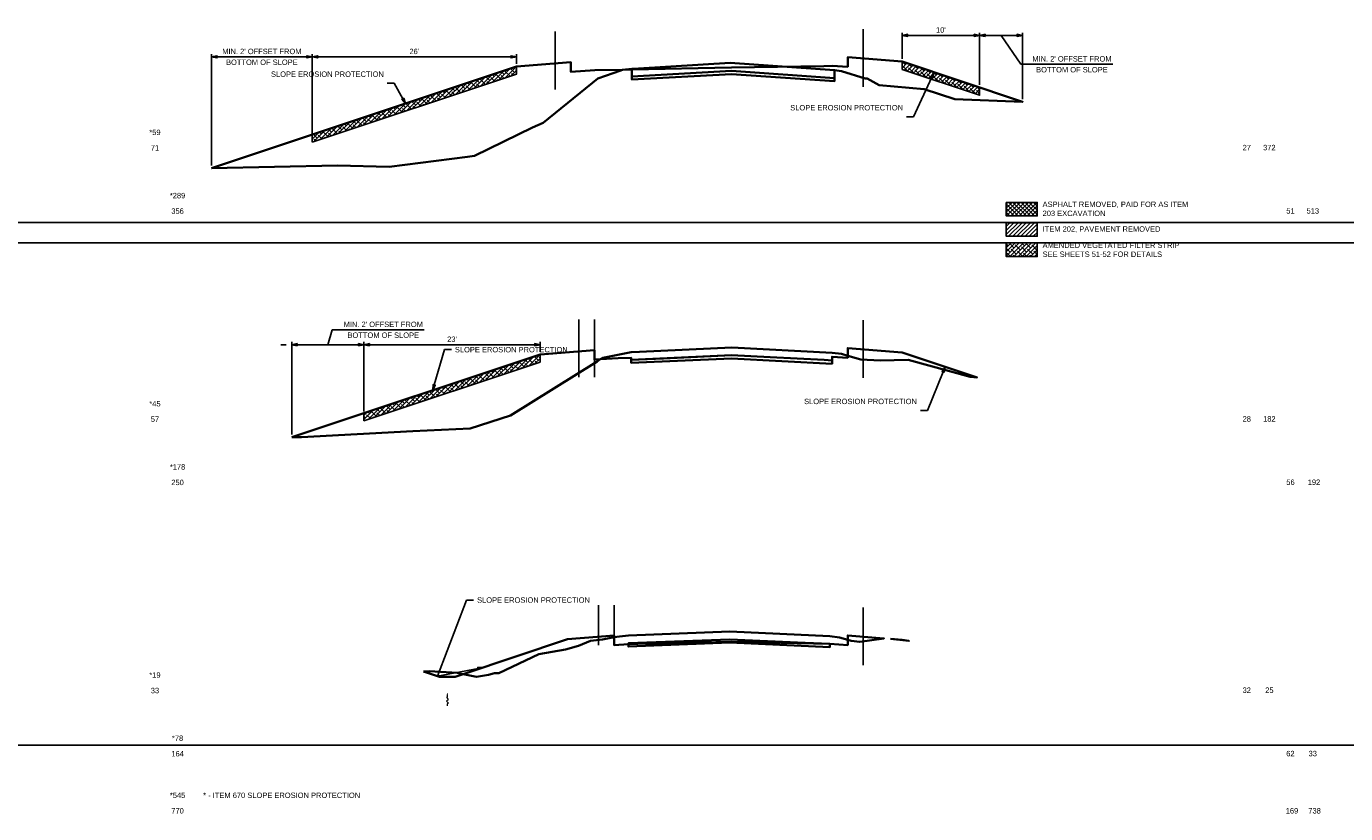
# Model space of a CAD drawing. Header units: feet. Extents: x 2296963 to 2300087, y 574586 to 575596.
# Tile 3 of 9: x 2298036 to 2298206, y 574600 to 574701. Entities that reach past the tile are written whole.
import ezdxf
from ezdxf import colors
from ezdxf.entities.mleader import LeaderData, LeaderLine
from ezdxf.enums import TextEntityAlignment as Align
from ezdxf.math import Vec2, Vec3

# ---------------------------------------------------------------- set-up
doc = ezdxf.new("R2010")
doc.units = ezdxf.units.FT
doc.header["$LTSCALE"] = 5
doc.header["$MEASUREMENT"] = 0
for name, color, linetype in [('DR_P_Flow_Arrow', 151, 'Continuous'), ('DR_P_Text', 7, 'Continuous'), ('SH_Text', 7, 'Continuous'), ('XS_P_Annotation', 7, 'Continuous'), ('XS_P_Finished_Grade_Seeded', 3, 'Continuous'), ('XS_P_Undercut', 230, 'Continuous'), ('XS_P_Undercut2', 230, 'Continuous')]:
    doc.layers.add(name, color=color, linetype=linetype)
doc.layers.add('SC_Scratch1', color=7, linetype='Continuous', plot=False)
doc.layers.add('VL_Cut_Volume', color=3, linetype='Continuous', lineweight=35, true_color=0x00ff00, plot=False)
doc.layers.add('VL_Fill_Volume', color=5, linetype='Continuous', lineweight=35, true_color=0x0000ff, plot=False)
doc.styles.add('Slanted-Normal', font='font31.shx', dxfattribs={"height": 0.14})
doc.dimstyles.new('Dec-0  Slanted', dxfattribs={"dimtxt": 0.14, "dimasz": 0.14, "dimexe": 0.07, "dimexo": 0.07, "dimgap": 0.07, "dimtad": 1, "dimdec": 0, "dimzin": 3, "dimdsep": 46, "dimtxsty": 'Slanted-Normal', "dimblk": 'Dim1', "dimcen": 0, "dimclrd": 95, "dimclre": 95, "dimclrt": 7, "dimaunit": 1, "dimadec": 5, "dimazin": 3, "dimtfac": 1, "dimtdec": 0, "dimtmove": 1, "dimatfit": 0, "dimldrblk": 'Dim1', "dimfxl": 1, "dimtolj": 1, "dimtzin": 0, "dimlwd": -1, "dimlwe": -1, "dimarcsym": 0})

# ---------------------------------------------------------------- blocks, each defined once
blk = doc.blocks.new('DFL-P')
at = {"layer": 'DR_P_Flow_Arrow', "color": 151, "linetype": 'Continuous', "lineweight": 13}
blk.add_open_spline([(-0.08, 0), (-0.081, 0), (-0.082, 0), (-0.083, 0), (-0.094, 0), (-0.105, 0.005), (-0.116, 0.008), (-0.123, 0.01), (-0.131, 0.013), (-0.137, 0.015), (-0.152, 0.02), (-0.165, -0.02), (-0.179, -0.022), (-0.195, -0.023), (-0.212, 0.018), (-0.228, 0.019), (-0.245, 0.021), (-0.266, -0.028), (-0.284, -0.022), (-0.29, -0.02), (-0.287, 0.001), (-0.295, 0.001), (-0.313, 0), (-0.332, 0), (-0.35, 0)], degree=3, knots=[0, 0, 0, 0, 0.009646, 0.009646, 0.009646, 0.112481, 0.112481, 0.112481, 0.179673, 0.179673, 0.179673, 0.350625, 0.350625, 0.350625, 0.544565, 0.544565, 0.544565, 0.756426, 0.756426, 0.756426, 0.832712, 0.832712, 0.832712, 1, 1, 1, 1], dxfattribs=at)
at = {"layer": 'DR_P_Flow_Arrow', "color": 151, "linetype": 'Continuous', "lineweight": 0, "extrusion": (0, 0, -1)}
blk.add_solid([(0.08, 0.021), (0, 0), (0.08, -0.021)], dxfattribs=at)
blk = doc.blocks.new('Dim1')
h = blk.add_hatch(color=4)
h.dxf.hatch_style = 1
h.paths.add_polyline_path([(0, 0), (-1, -0.2), (-1, 0.2)])
at = {"color": 4}
blk.add_lwpolyline([(0, 0), (-1, -0.2), (-1, 0.2), (0, 0)], dxfattribs=at)
blk = doc.blocks.new('*D949')
at = {"layer": 'Defpoints', "color": 0, "transparency": 16777216}
for p in [(2298073.16, 574697.48), (2298099.49, 574696.24), (2298073.16, 574687.13)]:
    blk.add_point(p, dxfattribs=at)
at = {"layer": 'SH_Text', "color": 95, "linetype": 'Continuous', "transparency": 16777216}
for p, q in [((2298073.16, 574687.48), (2298073.16, 574697.83)), ((2298099.49, 574696.59), (2298099.49, 574697.83)), ((2298098.79, 574697.48), (2298073.86, 574697.48))]:
    blk.add_line(p, q, dxfattribs=at)
at = {"layer": 'SH_Text', "color": 95, "transparency": 16777216, "xscale": 0.7000000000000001, "yscale": 0.7000000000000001, "zscale": 0.7000000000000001, "rotation": 180}
blk.add_blockref('Dim1', (2298073.16, 574697.48), dxfattribs=at)
at = {"layer": 'SH_Text', "color": 95, "transparency": 16777216, "xscale": 0.7000000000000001, "yscale": 0.7000000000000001, "zscale": 0.7000000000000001}
blk.add_blockref('Dim1', (2298099.49, 574697.48), dxfattribs=at)
at = {"layer": 'SH_Text', "color": 7, "transparency": 16777216, "insert": (2298086.32, 574698.18), "char_height": 0.7, "attachment_point": 5, "style": 'Slanted-Normal'}
blk.add_mtext("\\A1;26'", dxfattribs=at)
blk = doc.blocks.new('*D969')
at = {"layer": 'Defpoints', "color": 0, "transparency": 16777216}
for p in [(2298060.15, 574697.48), (2298073.16, 574687.46), (2298060.15, 574683.13)]:
    blk.add_point(p, dxfattribs=at)
at = {"layer": 'SH_Text', "color": 95, "linetype": 'Continuous', "transparency": 16777216}
for p, q in [((2298060.15, 574683.48), (2298060.15, 574697.83)), ((2298073.16, 574687.81), (2298073.16, 574697.83)), ((2298072.46, 574697.48), (2298060.85, 574697.48))]:
    blk.add_line(p, q, dxfattribs=at)
at = {"layer": 'SH_Text', "color": 95, "transparency": 16777216, "xscale": 0.7000000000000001, "yscale": 0.7000000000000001, "zscale": 0.7000000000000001, "rotation": 180}
blk.add_blockref('Dim1', (2298060.15, 574697.48), dxfattribs=at)
at = {"layer": 'SH_Text', "color": 95, "transparency": 16777216, "xscale": 0.7000000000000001, "yscale": 0.7000000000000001, "zscale": 0.7000000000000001}
blk.add_blockref('Dim1', (2298073.16, 574697.48), dxfattribs=at)
at = {"layer": 'SH_Text', "color": 7, "transparency": 16777216, "char_height": 0.7, "width": 12.4424, "attachment_point": 5, "style": 'Slanted-Normal'}
for s, insert in [("\\A1;MIN. 2' OFFSET FROM", (2298066.65, 574698.18)), ('\\A1;BOTTOM OF SLOPE', (2298066.65, 574696.78))]:
    blk.add_mtext(s, dxfattribs=dict(at, insert=insert))
blk = doc.blocks.new('*D992')
at = {"layer": 'Defpoints', "color": 0, "transparency": 16777216}
for p in [(2298079.82, 574660.35), (2298102.54, 574659.1), (2298079.82, 574651.38)]:
    blk.add_point(p, dxfattribs=at)
at = {"layer": 'SH_Text', "color": 95, "linetype": 'Continuous', "transparency": 16777216}
for p, q in [((2298079.82, 574651.73), (2298079.82, 574660.7)), ((2298102.54, 574659.45), (2298102.54, 574660.7)), ((2298101.84, 574660.35), (2298080.52, 574660.35))]:
    blk.add_line(p, q, dxfattribs=at)
at = {"layer": 'SH_Text', "color": 95, "transparency": 16777216, "xscale": 0.7000000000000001, "yscale": 0.7000000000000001, "zscale": 0.7000000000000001, "rotation": 180}
blk.add_blockref('Dim1', (2298079.82, 574660.35), dxfattribs=at)
at = {"layer": 'SH_Text', "color": 95, "transparency": 16777216, "xscale": 0.7000000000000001, "yscale": 0.7000000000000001, "zscale": 0.7000000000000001}
blk.add_blockref('Dim1', (2298102.54, 574660.35), dxfattribs=at)
at = {"layer": 'SH_Text', "color": 7, "transparency": 16777216, "insert": (2298091.18, 574661.05), "char_height": 0.7, "attachment_point": 5, "style": 'Slanted-Normal'}
blk.add_mtext("\\A1;23'", dxfattribs=at)
blk = doc.blocks.new('*D993')
at = {"layer": 'Defpoints', "color": 0, "transparency": 16777216}
for p in [(2298070.5, 574660.35), (2298079.82, 574651.38), (2298070.5, 574648.42)]:
    blk.add_point(p, dxfattribs=at)
at = {"layer": 'SH_Text', "color": 95, "linetype": 'Continuous', "transparency": 16777216}
for p, q in [((2298075.16, 574660.35), (2298075.74, 574662.27)), ((2298075.74, 574662.27), (2298087.57, 574662.27)), ((2298070.5, 574648.77), (2298070.5, 574660.7)), ((2298079.82, 574651.73), (2298079.82, 574660.7)), ((2298069.8, 574660.35), (2298069.1, 574660.35)), ((2298079.82, 574660.35), (2298070.5, 574660.35)), ((2298079.82, 574660.35), (2298070.5, 574660.35))]:
    blk.add_line(p, q, dxfattribs=at)
at = {"layer": 'SH_Text', "color": 95, "transparency": 16777216}
for p, q in [((2298071.2, 574660.35), (2298071.9, 574660.35)), ((2298079.12, 574660.35), (2298078.42, 574660.35))]:
    blk.add_line(p, q, dxfattribs=at)
at = {"layer": 'SH_Text', "color": 95, "transparency": 16777216, "xscale": 0.7000000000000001, "yscale": 0.7000000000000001, "zscale": 0.7000000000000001, "rotation": 180}
blk.add_blockref('Dim1', (2298070.5, 574660.35), dxfattribs=at)
at = {"layer": 'SH_Text', "color": 95, "transparency": 16777216, "xscale": 0.7000000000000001, "yscale": 0.7000000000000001, "zscale": 0.7000000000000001}
blk.add_blockref('Dim1', (2298079.82, 574660.35), dxfattribs=at)
at = {"layer": 'SH_Text', "color": 7, "transparency": 16777216, "char_height": 0.7, "width": 12.4424, "attachment_point": 5, "style": 'Slanted-Normal'}
for s, insert in [("\\A1;MIN. 2' OFFSET FROM", (2298082.31, 574662.97)), ('\\A1;BOTTOM OF SLOPE', (2298082.31, 574661.57))]:
    blk.add_mtext(s, dxfattribs=dict(at, insert=insert))
blk = doc.blocks.new('*D994')
at = {"layer": 'Defpoints', "color": 0, "transparency": 16777216}
for p in [(2298149.24, 574700.25), (2298149.24, 574696.87), (2298159.24, 574693.54)]:
    blk.add_point(p, dxfattribs=at)
at = {"layer": 'SH_Text', "color": 95, "linetype": 'Continuous', "transparency": 16777216}
for p, q in [((2298149.24, 574697.22), (2298149.24, 574700.6)), ((2298158.54, 574700.25), (2298149.94, 574700.25)), ((2298159.24, 574693.89), (2298159.24, 574700.6))]:
    blk.add_line(p, q, dxfattribs=at)
at = {"layer": 'SH_Text', "color": 95, "transparency": 16777216, "xscale": 0.7000000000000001, "yscale": 0.7000000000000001, "zscale": 0.7000000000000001, "rotation": 180}
blk.add_blockref('Dim1', (2298149.24, 574700.25), dxfattribs=at)
at = {"layer": 'SH_Text', "color": 95, "transparency": 16777216, "xscale": 0.7000000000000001, "yscale": 0.7000000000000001, "zscale": 0.7000000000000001}
blk.add_blockref('Dim1', (2298159.24, 574700.25), dxfattribs=at)
at = {"layer": 'SH_Text', "color": 7, "transparency": 16777216, "insert": (2298154.24, 574700.95), "char_height": 0.7, "attachment_point": 5, "style": 'Slanted-Normal'}
blk.add_mtext("\\A1;10'", dxfattribs=at)
blk = doc.blocks.new('*D995')
at = {"layer": 'Defpoints', "color": 0, "transparency": 16777216}
for p in [(2298159.24, 574700.25), (2298159.24, 574693.54), (2298164.77, 574691.69)]:
    blk.add_point(p, dxfattribs=at)
at = {"layer": 'SH_Text', "color": 95, "linetype": 'Continuous', "transparency": 16777216}
for p, q in [((2298158.54, 574700.25), (2298157.84, 574700.25)), ((2298159.24, 574693.89), (2298159.24, 574700.6)), ((2298164.77, 574700.25), (2298159.24, 574700.25)), ((2298164.77, 574700.25), (2298159.24, 574700.25)), ((2298162, 574700.25), (2298164.57, 574696.52)), ((2298164.77, 574692.04), (2298164.77, 574700.6)), ((2298164.57, 574696.52), (2298176.41, 574696.52))]:
    blk.add_line(p, q, dxfattribs=at)
at = {"layer": 'SH_Text', "color": 95, "transparency": 16777216}
for p, q in [((2298159.94, 574700.25), (2298160.64, 574700.25)), ((2298164.07, 574700.25), (2298163.37, 574700.25))]:
    blk.add_line(p, q, dxfattribs=at)
at = {"layer": 'SH_Text', "color": 95, "transparency": 16777216, "xscale": 0.7000000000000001, "yscale": 0.7000000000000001, "zscale": 0.7000000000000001, "rotation": 180}
blk.add_blockref('Dim1', (2298159.24, 574700.25), dxfattribs=at)
at = {"layer": 'SH_Text', "color": 95, "transparency": 16777216, "xscale": 0.7000000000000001, "yscale": 0.7000000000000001, "zscale": 0.7000000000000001}
blk.add_blockref('Dim1', (2298164.77, 574700.25), dxfattribs=at)
at = {"layer": 'SH_Text', "color": 7, "transparency": 16777216, "char_height": 0.7, "width": 12.4424, "attachment_point": 5, "style": 'Slanted-Normal'}
for s, insert in [("\\A1;MIN. 2' OFFSET FROM", (2298171.14, 574697.22)), ('\\A1;BOTTOM OF SLOPE', (2298171.14, 574695.82))]:
    blk.add_mtext(s, dxfattribs=dict(at, insert=insert))

msp = doc.modelspace()

# ---------------------------------------------------------------- hatches: boundary and pattern name
at = {"layer": 'XS_P_Finished_Grade_Seeded'}
h = msp.add_hatch(dxfattribs=at)
h.set_pattern_fill('ANSI38', color=256, scale=3)
h.set_pattern_definition([(45, (0, 0.359), (-0.265165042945, 0.265165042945), []), (135, (0, 0.359), (-0.795495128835, 0.265165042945), [0.9375, -0.5625])])
h.paths.add_polyline_path([(2298073.155, 574686.459), (2298099.489, 574695.237), (2298099.489, 574696.237), (2298073.155, 574687.459)])
h = msp.add_hatch(dxfattribs=at)
h.set_pattern_fill('ANSI38', color=256, scale=3)
h.set_pattern_definition([(45, (75.08, 10.1054), (-0.265165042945, 0.265165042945), []), (135, (75.08, 10.1054), (-0.795495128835, 0.265165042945), [0.9375, -0.5625])])
h.paths.add_polyline_path([(2298149.235, 574695.872), (2298159.235, 574692.539), (2298159.235, 574693.539), (2298149.235, 574696.872)])
h = msp.add_hatch(dxfattribs=at)
h.set_pattern_fill('ANSI38', color=256, scale=3)
h.set_pattern_definition([(45, (-349.9993, 5.5491), (-0.265165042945, 0.265165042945), []), (135, (-349.9993, 5.5491), (-0.795495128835, 0.265165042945), [0.9375, -0.5625])])
h.paths.add_polyline_path([(2298166.665, 574673.474), (2298162.665, 574673.474), (2298162.665, 574671.724), (2298166.665, 574671.724)])
h = msp.add_hatch(dxfattribs=at)
h.set_pattern_fill('ANSI38', color=256, scale=3)
h.set_pattern_definition([(45, (3.0517, -36.77585), (-0.265165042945, 0.265165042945), []), (135, (3.0517, -36.77585), (-0.795495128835, 0.265165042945), [0.9375, -0.5625])])
h.paths.add_polyline_path([(2298079.815, 574650.527), (2298102.541, 574658.102), (2298102.541, 574659.102), (2298079.815, 574651.527)])
at = {"layer": 'XS_P_Undercut'}
h = msp.add_hatch(dxfattribs=at)
h.set_pattern_fill('ANSI37', color=256, scale=3)
h.set_pattern_definition([(45, (170.01936, -26.69204), (-0.265165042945, 0.265165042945), []), (135, (170.01936, -26.69204), (-0.265165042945, -0.265165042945), [])])
h.paths.add_polyline_path([(2298166.665, 574678.709), (2298162.665, 574678.709), (2298162.665, 574676.959), (2298166.665, 574676.959)])
at = {"layer": 'XS_P_Undercut2'}
h = msp.add_hatch(dxfattribs=at)
h.set_pattern_fill('ANSI31', color=256, scale=3)
h.set_pattern_definition([(45, (174.99966, -20.34316), (-0.265165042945, 0.265165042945), [])])
h.paths.add_polyline_path([(2298166.665, 574676.083), (2298162.665, 574676.083), (2298162.665, 574674.333), (2298166.665, 574674.333)])

# ---------------------------------------------------------------- linework, layer by layer
at = {"layer": 'SC_Scratch1', "flags": 128}
for points in [[(2298104.489, 574693.284), (2298104.489, 574700.737)], [(2298144.222, 574693.594), (2298144.222, 574701.047)], [(2299911.811, 574676.1), (2297852.707, 574676.1)], [(2299911.811, 574673.49), (2297852.707, 574673.49)], [(2298107.541, 574656.149), (2298107.541, 574663.602)], [(2298109.541, 574656.149), (2298109.541, 574663.602)], [(2298144.222, 574656.07), (2298144.222, 574663.523)], [(2298110.081, 574621.598), (2298110.081, 574626.731)], [(2298112.081, 574621.598), (2298112.081, 574626.731)], [(2298144.222, 574619.008), (2298144.222, 574626.461)], [(2300086.81, 574608.709), (2298027.706, 574608.709)]]:
    msp.add_lwpolyline(points, dxfattribs=at)
at = {"layer": 'SH_Text', "flags": 128}
for points in [[(2298162.665, 574678.709), (2298166.665, 574678.709), (2298166.665, 574676.959), (2298162.665, 574676.959)], [(2298162.665, 574676.083), (2298166.665, 574676.083), (2298166.665, 574674.333), (2298162.665, 574674.333)], [(2298162.665, 574673.474), (2298166.665, 574673.474), (2298166.665, 574671.724), (2298162.665, 574671.724)]]:
    msp.add_lwpolyline(points, close=True, dxfattribs=at)
at = {"layer": 'VL_Cut_Volume', "flags": 128}
for points in [[(2298114.373, 574695.845), (2298114.372, 574694.939), (2298127.235, 574695.685), (2298140.529, 574694.739), (2298140.529, 574695.775), (2298127.047, 574696.696), (2298115.242, 574695.991), (2298114.372, 574695.939), (2298113.156, 574695.826)], [(2298110.325, 574658.475), (2298112.63, 574658.614), (2298114.289, 574658.647), (2298114.281, 574658.383), (2298127.235, 574658.998), (2298132.228, 574658.744), (2298139.162, 574658.385), (2298140.203, 574658.32), (2298140.198, 574658.797), (2298142.235, 574658.675), (2298142.235, 574658.914), (2298141.398, 574659.17), (2298140.203, 574659.32), (2298127.283, 574660), (2298115.353, 574659.447), (2298114.281, 574659.383), (2298110.622, 574658.672)], [(2298112.081, 574622.602), (2298112.081, 574621.593), (2298113.935, 574621.704), (2298113.942, 574621.833), (2298127.023, 574622.332), (2298136.743, 574621.897), (2298139.908, 574621.747), (2298142.235, 574621.608), (2298142.235, 574622.288), (2298141.15, 574622.598), (2298139.918, 574622.744), (2298127.023, 574623.332), (2298113.932, 574622.833), (2298112.801, 574622.727)], [(2298087.503, 574618.201), (2298089.574, 574617.511), (2298091.574, 574617.511), (2298092.624, 574617.861), (2298091.893, 574618.01), (2298088.245, 574618.223)]]:
    msp.add_lwpolyline(points, close=True, dxfattribs=at)
at = {"layer": 'VL_Fill_Volume', "flags": 128}
for points in [[(2298060.153, 574683.125), (2298076.41, 574683.447), (2298083.085, 574683.295), (2298093.181, 574684.596), (2298094.079, 574684.716), (2298101.541, 574688.385), (2298102.933, 574688.955), (2298110.002, 574694.695), (2298112.955, 574695.711), (2298113.156, 574695.826), (2298109.581, 574695.749), (2298106.489, 574695.563), (2298106.489, 574696.797), (2298099.489, 574696.237)], [(2298114.373, 574695.845), (2298114.382, 574694.551), (2298127.235, 574695.269), (2298140.52, 574694.359), (2298140.529, 574695.775), (2298141.438, 574695.636), (2298144.458, 574694.687), (2298144.715, 574694.681), (2298146.292, 574693.811), (2298152.067, 574693.294), (2298156.056, 574692.023), (2298164.772, 574691.694), (2298149.235, 574696.872), (2298142.235, 574697.432), (2298142.235, 574696.198), (2298140.235, 574696.318), (2298139.152, 574696.267), (2298127.235, 574696.102), (2298114.373, 574695.845)], [(2298070.501, 574648.422), (2298071.783, 574648.423), (2298086.144, 574649.193), (2298093.536, 574649.541), (2298098.733, 574651.23), (2298109.903, 574658.185), (2298110.301, 574658.474), (2298109.541, 574658.428), (2298109.541, 574659.662), (2298102.541, 574659.102)], [(2298114.281, 574658.383), (2298114.291, 574658.001), (2298127.235, 574658.581), (2298140.193, 574657.903), (2298140.193, 574658.32), (2298139.162, 574658.385), (2298132.228, 574658.744), (2298127.235, 574658.998), (2298118.449, 574658.581)], [(2298142.235, 574658.914), (2298143.929, 574658.454), (2298146.387, 574658.308), (2298150.01, 574658.409), (2298158.029, 574656.185), (2298158.917, 574656.121), (2298149.235, 574659.349), (2298142.235, 574659.909)], [(2298092.624, 574617.861), (2298094.333, 574617.512), (2298095.873, 574617.772), (2298096.677, 574617.961), (2298097.235, 574617.963), (2298102.357, 574620.428), (2298105.823, 574621.049), (2298107.506, 574621.52), (2298109.04, 574622.153), (2298110.575, 574622.341), (2298112.081, 574622.602), (2298112.081, 574622.827), (2298106.081, 574622.347)], [(2298113.935, 574621.704), (2298113.942, 574621.416), (2298127.023, 574621.916), (2298139.908, 574621.327), (2298139.908, 574621.744), (2298127.235, 574622.019), (2298115.168, 574621.778)], [(2298142.235, 574622.288), (2298142.65, 574622.169), (2298143.774, 574621.999), (2298146.899, 574622.469), (2298142.235, 574622.842)], [(2298147.735, 574622.402), (2298150.112, 574622.136), (2298149.235, 574622.282)]]:
    msp.add_lwpolyline(points, close=True, dxfattribs=at)
at = {"layer": 'XS_P_Finished_Grade_Seeded', "flags": 128}
for points in [[(2298073.155, 574686.459), (2298099.489, 574695.237), (2298099.489, 574696.237), (2298073.155, 574687.459)], [(2298149.235, 574695.872), (2298159.235, 574692.539), (2298159.235, 574693.539), (2298149.235, 574696.872)], [(2298079.815, 574650.527), (2298102.541, 574658.102), (2298102.541, 574659.102), (2298079.815, 574651.527)]]:
    msp.add_lwpolyline(points, close=True, dxfattribs=at)

# ---------------------------------------------------------------- block references
at = {"layer": 'DR_P_Text', "xscale": 5, "yscale": 5, "zscale": 5, "rotation": 90}
msp.add_blockref('DFL-P', (2298090.574, 574615.511), dxfattribs=at)

# ---------------------------------------------------------------- texts
at = {"layer": 'SH_Text', "style": 'Slanted-Normal'}
for s, p in [('51', (2298198.795, 574677.259)), ('513', (2298201.407, 574677.259)), ('56', (2298198.795, 574642.259)), ('192', (2298201.56, 574642.259)), ('62', (2298198.79, 574607.259)), ('33', (2298201.666, 574607.259))]:
    msp.add_text(s, height=0.7, dxfattribs=at).set_placement(p)
at = {"layer": 'SH_Text', "linetype": 'ByBlock', "char_height": 0.7, "attachment_point": 5, "style": 'Slanted-Normal'}
for s, insert in [('27', (2298193.693, 574685.776)), ('372', (2298196.61, 574685.776)), ('28', (2298193.693, 574650.776)), ('182', (2298196.61, 574650.776)), ('32', (2298193.693, 574615.776)), ('25', (2298196.61, 574615.776))]:
    msp.add_mtext(s, dxfattribs=dict(at, insert=insert))
at = {"layer": 'SH_Text', "char_height": 0.7, "attachment_point": 4, "style": 'Slanted-Normal'}
for s, insert, width in [('ASPHALT REMOVED, PAID FOR AS ITEM 203 EXCAVATION', (2298167.356, 574677.873), 18.5), ('ITEM 202, PAVEMENT REMOVED', (2298167.356, 574675.208), 18.26421), ('AMENDED VEGETATED FILTER STRIP\\PSEE SHEETS 51-52 FOR DETAILS', (2298167.356, 574672.599), 18.26421)]:
    msp.add_mtext(s, dxfattribs=dict(at, insert=insert, width=width))
at = {"layer": 'XS_P_Annotation', "style": 'Slanted-Normal'}
for s, p in [('*59', (2298052.861, 574687.739)), ('71', (2298052.861, 574685.739)), ('*289', (2298055.777, 574679.586)), ('356', (2298055.777, 574677.586)), ('*45', (2298052.861, 574652.739)), ('57', (2298052.861, 574650.739)), ('*178', (2298055.777, 574644.586)), ('250', (2298055.777, 574642.586)), ('*19', (2298052.861, 574617.739)), ('33', (2298052.861, 574615.739)), ('*78', (2298055.777, 574609.586)), ('164', (2298055.777, 574607.586)), ('*545', (2298055.777, 574602.223)), ('770', (2298055.777, 574600.223)), ('169', (2298199.528, 574600.223)), ('738', (2298202.444, 574600.223))]:
    msp.add_text(s, height=0.7, dxfattribs=at).set_placement(p, align=Align.MIDDLE_CENTER)
msp.add_text('* - ITEM 670 SLOPE EROSION PROTECTION', height=0.7, dxfattribs=at).set_placement((2298059.08, 574602.223), align=Align.MIDDLE_LEFT)

# ---------------------------------------------------------------- dimensions: what is measured, and where the dimension line sits
at = {"layer": 'SH_Text'}
for base, p1, p2, picture, middle in [((2298149.235, 574700.253), (2298159.235, 574693.539), (2298149.235, 574696.872), '*D994', (2298154.235, 574700.953)), ((2298073.155, 574697.482), (2298099.489, 574696.237), (2298073.155, 574687.131), '*D949', (2298086.322, 574698.182)), ((2298079.815, 574660.347), (2298102.541, 574659.102), (2298079.815, 574651.378), '*D992', (2298091.178, 574661.047))]:
    dim = msp.add_linear_dim(base=base, p1=p1, p2=p2, dimstyle='Dec-0  Slanted', override={"dimpost": "'", "dimtfac": 0.7}, dxfattribs=at)
    dim.commit()
    dim.dimension.update_dxf_attribs({"geometry": picture, "text_midpoint": middle})
dim = msp.add_linear_dim(base=(2298159.235, 574700.253), p1=(2298164.772, 574691.694), p2=(2298159.235, 574693.539), text="MIN. 2' OFFSET FROM\\X BOTTOM OF SLOPE", dimstyle='Dec-0  Slanted', override={"dimpost": "'", "dimtfac": 0.7}, dxfattribs=at)
dim.commit()
dim.dimension.update_dxf_attribs({"geometry": '*D995', "text_midpoint": (2298164.922, 574696.524), "dimtype": 160})
for base, p1, p2, picture, middle in [((2298060.153, 574697.482), (2298073.155, 574687.459), (2298060.153, 574683.125), '*D969', (2298066.654, 574697.482)), ((2298070.501, 574660.347), (2298079.815, 574651.378), (2298070.501, 574648.422), '*D993', (2298076.086, 574662.272))]:
    dim = msp.add_linear_dim(base=base, p1=p1, p2=p2, text="MIN. 2' OFFSET FROM\\X BOTTOM OF SLOPE", dimstyle='Dec-0  Slanted', override={"dimpost": "'", "dimtfac": 0.7}, dxfattribs=at)
    dim.commit()
    dim.dimension.update_dxf_attribs({"geometry": picture, "text_midpoint": middle})

# ---------------------------------------------------------------- leaders
at = {"layer": 'XS_P_Annotation'}
ml = msp.add_multileader_mtext('Standard', dxfattribs=at)
ml.set_content('SLOPE EROSION PROTECTION', color=256, style='Slanted-Normal')
ml.set_leader_properties()
ml.set_arrow_properties(name='Dim1')
ml.build(insert=Vec2(0, 0))
ml.multileader.update_dxf_attribs({"text_right_attachment_type": 3, "dogleg_length": 0.18, "arrow_head_size": 0.7, "scale": 5})
ctx = ml.context
ctx.base_point, ctx.scale, ctx.char_height, ctx.arrow_head_size, ctx.landing_gap_size, ctx.plane_origin = Vec3(2298073.814, 574695.248), 5, 0.7, 0.7, 0.45, Vec3(2298085.547, 574690.709)
ctx.right_attachment, ctx.text_align_type = 3, 2
notes = []
notes.append((ctx, [(0, (1, 1, 0), (2298083.731, 574694.081), (-1, 0), 0.9, [(0, [(2298085.168, 574691.463)], 0, [])])]))
ctx.mtext.insert, ctx.mtext.width, ctx.mtext.alignment, ctx.mtext.flow_direction = Vec3(2298082.381, 574695.598), 8.47466, 3, 5
ml = msp.add_multileader_mtext('Standard', dxfattribs=at)
ml.set_content('SLOPE EROSION PROTECTION', color=256, style='Slanted-Normal')
ml.set_leader_properties()
ml.set_arrow_properties(name='Dim1')
ml.build(insert=Vec2(0, 0))
ml.multileader.update_dxf_attribs({"text_right_attachment_type": 3, "dogleg_length": 0.18, "arrow_head_size": 0.7, "scale": 5})
ctx = ml.context
ctx.base_point, ctx.scale, ctx.char_height, ctx.arrow_head_size, ctx.landing_gap_size, ctx.plane_origin = Vec3(2298140.793, 574690.922), 5, 0.7, 0.7, 0.45, Vec3(2298152.526, 574686.384)
ctx.right_attachment, ctx.text_align_type = 3, 2
notes.append((ctx, [(0, (1, 1, 0), (2298150.71, 574689.756), (-1, 0), 0.9, [(0, [(2298153.386, 574695.489)], 0, [])])]))
ctx.mtext.insert, ctx.mtext.width, ctx.mtext.alignment, ctx.mtext.flow_direction = Vec3(2298149.36, 574691.272), 8.47466, 3, 5
ml = msp.add_multileader_mtext('Standard', dxfattribs=at)
ml.set_content('SLOPE EROSION PROTECTION', color=256, style='Slanted-Normal')
ml.set_leader_properties()
ml.set_arrow_properties(name='Dim1')
ml.build(insert=Vec2(0, 0))
ml.multileader.update_dxf_attribs({"text_right_attachment_type": 3, "dogleg_length": 0.18, "arrow_head_size": 0.7, "scale": 5})
ctx = ml.context
ctx.base_point, ctx.scale, ctx.char_height, ctx.arrow_head_size, ctx.landing_gap_size, ctx.plane_origin = Vec3(2298091.099, 574659.711), 5, 0.7, 0.7, 0.45, Vec3(2298082.076, 574651.7)
ctx.right_attachment = 3
notes.append((ctx, [(1, (1, 1, 0), (2298090.199, 574659.711), (1, 0), 0.9, [(0, [(2298088.684, 574654.484)], 0, [])])]))
ctx.mtext.insert, ctx.mtext.width, ctx.mtext.flow_direction = Vec3(2298091.549, 574660.061), 8.47466, 5
ml = msp.add_multileader_mtext('Standard', dxfattribs=at)
ml.set_content('SLOPE EROSION PROTECTION', color=256, style='Slanted-Normal')
ml.set_leader_properties()
ml.set_arrow_properties(name='Dim1')
ml.build(insert=Vec2(0, 0))
ml.multileader.update_dxf_attribs({"text_right_attachment_type": 3, "dogleg_length": 0.18, "arrow_head_size": 0.7, "scale": 5})
ctx = ml.context
ctx.base_point, ctx.scale, ctx.char_height, ctx.arrow_head_size, ctx.landing_gap_size, ctx.plane_origin = Vec3(2298142.583, 574653.034), 5, 0.7, 0.7, 0.45, Vec3(2298154.316, 574648.495)
ctx.right_attachment, ctx.text_align_type = 3, 2
notes.append((ctx, [(0, (1, 1, 0), (2298152.5, 574651.867), (-1, 0), 0.9, [(0, [(2298154.793, 574657.496)], 0, [])])]))
ctx.mtext.insert, ctx.mtext.width, ctx.mtext.alignment, ctx.mtext.flow_direction = Vec3(2298151.15, 574653.384), 8.47466, 3, 5
ml = msp.add_multileader_mtext('Standard', dxfattribs=at)
ml.set_content('SLOPE EROSION PROTECTION', color=256, style='Slanted-Normal')
ml.set_leader_properties()
ml.set_arrow_properties(name='Dim1')
ml.build(insert=Vec2(0, 0))
ml.multileader.update_dxf_attribs({"text_right_attachment_type": 3, "dogleg_length": 0.18, "arrow_head_size": 0.7, "scale": 5})
ctx = ml.context
ctx.base_point, ctx.scale, ctx.char_height, ctx.arrow_head_size, ctx.landing_gap_size, ctx.plane_origin = Vec3(2298093.962, 574627.41), 5, 0.7, 0.7, 0.45, Vec3(2298089.575, 574619.203)
ctx.right_attachment = 3
notes.append((ctx, [(1, (1, 1, 0), (2298093.062, 574627.41), (1, 0), 0.9, [(1, [(2298095.223, 574618.727), (2298089.302, 574617.6)], 0, [])])]))
ctx.mtext.insert, ctx.mtext.width, ctx.mtext.flow_direction = Vec3(2298094.412, 574627.76), 8.47466, 5
for ctx, leaders in notes:
    for number, flags, end, landing, length, lines in leaders:
        leader = LeaderData()
        leader.index, (leader.has_last_leader_line, leader.has_dogleg_vector, leader.attachment_direction) = number, flags
        leader.last_leader_point, leader.dogleg_vector, leader.dogleg_length = Vec3(end), Vec3(landing), length
        for number, points, colour, breaks in lines:
            line = LeaderLine()
            line.index, line.vertices, line.color, line.breaks = number, Vec3.list(points), colors.encode_raw_color(colour), breaks
            leader.lines.append(line)
        ctx.leaders.append(leader)

doc.saveas('drawing.dxf')
